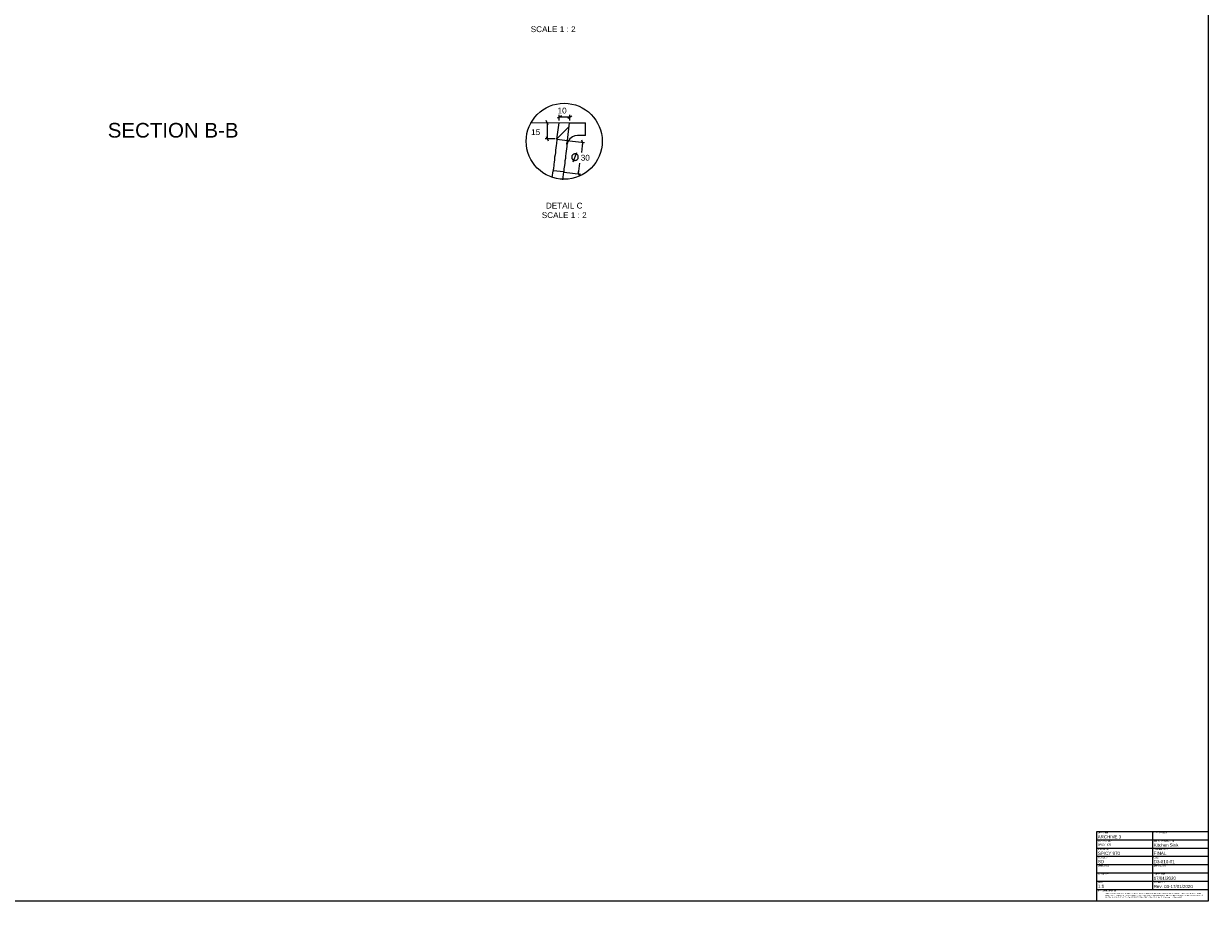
# Model space of a CAD drawing. Header units: millimetres. Extents: x 311 to 2694, y -2066 to 503.
# Tile 5 of 7: x 1579 to 2694, y -1180 to -354. Entities that reach past the tile are written whole.
import ezdxf

# ---------------------------------------------------------------- set-up
doc = ezdxf.new("R2010")
doc.units = ezdxf.units.MM
for name, color, linetype in [('Capa 1', 7, 'Continuous'), ('DUPONT CARTIGLIO', 7, 'Continuous'), ('DUPONT CORIAN DIMENSIONS', 7, 'Continuous')]:
    doc.layers.add(name, color=color, linetype=linetype)
doc.styles.add('DUPONT SMALL TEXT', font='arial.ttf', dxfattribs={"height": 5})
doc.styles.get("Standard").update_dxf_attribs({"font": 'arial.ttf'})

msp = doc.modelspace()

# ---------------------------------------------------------------- linework, layer by layer
at = {"layer": 'Capa 1', "color": 8, "lineweight": 18, "true_color": 0x808080}
for points in [[(2072.6, -449.1), (2070.6, -445)], [(2085, -440.6), (2080.9, -442.7)], [(2082.9, -445.1), (2082.9, -439.6)], [(2082.9, -441.6), (2092.9, -441.6)], [(2090.9, -442.7), (2094.9, -440.6)], [(2092.9, -445.1), (2092.9, -439.6)], [(2071.6, -447.1), (2071.6, -461.5)], [(2079.1, -462.2), (2069.6, -462.2)], [(2070.6, -460.2), (2072.6, -464.3)], [(2071.6, -462.2), (2071.6, -461.5)], [(2092.6, -464.1), (2106.8, -465.8)], [(2104.8, -465.6), (2103.8, -475.1)], [(2105.6, -467.7), (2104.1, -463.5)], [(2100.9, -479.5), (2100.9, -479.2), (2100.8, -478.8), (2100.7, -478.5), (2100.6, -478.2), (2100.4, -477.8), (2100.2, -477.5), (2099.9, -477.3), (2099.7, -477), (2099.4, -476.8), (2099.1, -476.7), (2098.7, -476.6), (2098.4, -476.5), (2098, -476.4), (2097.7, -476.4), (2097.3, -476.5), (2097, -476.6), (2096.7, -476.6), (2096.3, -476.8), (2096, -477), (2095.8, -477.2), (2095.5, -477.4), (2095.3, -477.7), (2095, -478), (2094.9, -478.3), (2094.8, -478.7), (2094.7, -479), (2094.7, -479.4), (2094.7, -479.7), (2094.7, -480.1), (2094.8, -480.4), (2094.9, -480.7), (2095, -481.1), (2095.3, -481.3), (2095.5, -481.6), (2095.8, -481.9), (2096, -482.1), (2096.3, -482.3), (2096.7, -482.4), (2097, -482.5), (2097.3, -482.6), (2097.7, -482.6), (2098, -482.6), (2098.4, -482.5), (2098.7, -482.5), (2099.1, -482.3), (2099.4, -482.2), (2099.7, -482), (2099.9, -481.8), (2100.2, -481.5), (2100.4, -481.2), (2100.6, -480.9), (2100.7, -480.6), (2100.8, -480.2), (2100.9, -479.9), (2100.9, -479.5)], [(2096, -484), (2099.6, -475.1)], [(2101.2, -495.2), (2102.4, -485.3)], [(2087.7, -493.6), (2103.2, -495.5)], [(2100.4, -493.1), (2102, -497.4)]]:
    msp.add_lwpolyline(points, dxfattribs=at)
at = {"layer": 'Capa 1', "lineweight": 25}
for points in [[(2055.8, -446.9), (2092.7, -447.1)], [(2080.7, -462.6), (2082.7, -447.1)], [(2090.6, -463.8), (2092.7, -447.1)], [(2092.7, -447.1), (2093.2, -447.1), (2095, -447.1), (2097.7, -447.1), (2101.4, -447.1), (2104.4, -447.1), (2107.7, -447.1)], [(2107.7, -459.2), (2107.7, -447.1)], [(2080.7, -462.6), (2080.7, -462.8), (2080.7, -463.3), (2080.5, -464.2), (2080.4, -465.4), (2080.2, -466.8), (2080, -468.6), (2079.8, -470.7), (2079.5, -472.8), (2079.3, -475.1), (2079, -477.4), (2078.6, -479.7), (2078.4, -482), (2078.1, -484.1), (2077.9, -486.2), (2077.7, -488), (2077.5, -489.4), (2077.4, -490.6), (2077.2, -491.5), (2077.2, -492), (2077.2, -492.4)], [(2080.7, -462.6), (2090.6, -463.8)], [(2090.2, -467.9), (2090.1, -469.6), (2089.7, -471.8), (2089.5, -473.9), (2089.2, -476.2), (2088.8, -478.5), (2088.7, -480.8), (2088.3, -483), (2088.1, -485.3), (2087.8, -487.3), (2087.6, -489), (2087.4, -490.6), (2087.2, -491.9), (2087.2, -492.7), (2087.1, -493.3), (2087.1, -493.5)], [(2090.2, -467.2), (2090.2, -466.3), (2090.4, -465.8), (2090.4, -465.1), (2090.6, -464.7), (2090.6, -464.2), (2090.6, -464), (2090.6, -463.8)], [(2090.4, -467.2), (2090.2, -467.9)], [(2090.4, -467.2), (2090.2, -467.2)], [(2100.1, -459.2), (2097.7, -459.4), (2095.4, -460.3), (2092.9, -462.4), (2091.1, -464.9), (2090.6, -465.9), (2090.4, -467.2)], [(2107.7, -459.2), (2103.6, -459.2), (2100.1, -459.2)], [(2076.4, -498.6), (2077.2, -492.4)], [(2087.1, -493.5), (2077.2, -492.4)], [(2086.2, -500.8), (2087.1, -493.5)]]:
    msp.add_lwpolyline(points, dxfattribs=at)
at = {"layer": 'Capa 1', "lineweight": 18}
msp.add_lwpolyline([(2092.2, -450.6), (2080.9, -462.1)], dxfattribs=at)
at = {"layer": 'DUPONT CARTIGLIO'}
for p, q in [((2641.7, -1114.4), (2641.7, -1168.9)), ((2589.2, -1122.2), (2694.2, -1122.2)), ((2589.2, -1130), (2694.2, -1130)), ((2589.2, -1137.8), (2694.2, -1137.8)), ((2589.2, -1145.6), (2694.2, -1145.6)), ((2589.2, -1153.4), (2694.2, -1153.4)), ((2589.2, -1161.2), (2694.2, -1161.2)), ((2589.2, -1168.9), (2694.2, -1168.9))]:
    msp.add_line(p, q, dxfattribs=at)
msp.add_lwpolyline([(310.8, 503.3), (2694.2, 503.3), (2694.2, -1180.1), (310.8, -1180.1), (310.8, 503.3)], dxfattribs=at)
msp.add_lwpolyline([(2589.2, -1114.4), (2694.2, -1114.4), (2694.2, -1180.1), (2589.2, -1180.1)], close=True, dxfattribs=at)
at = {"layer": 'DUPONT CORIAN DIMENSIONS', "color": 7}
msp.add_circle((2087.6, -464.6), 35.8, dxfattribs=at)

# ---------------------------------------------------------------- texts
at = {"insert": (2590.2, -1126), "char_height": 1.7, "width": 81.107, "attachment_point": 1}
msp.add_mtext('SPICY_970', dxfattribs=at)
at = {"layer": 'Capa 1', "attachment_point": 5}
for s, insert, char_height in [('SCALE 1 : 2', (2077.2, -359.1), 5.495), ('SECTION B-B', (1719.3, -454.3), 13.8), ('DETAIL C', (2087.6, -525.2), 5.49), ('SCALE 1 : 2', (2087.6, -534.2), 5.495)]:
    msp.add_mtext(s, dxfattribs=dict(at, insert=insert, char_height=char_height))
at = {"layer": 'Capa 1', "color": 250, "true_color": 0x333333, "char_height": 5.495, "attachment_point": 7}
for s, insert in [('{\\fArial Unicode MS|b0|i0|c0|p34;\\W1.00024; 10 }', (2079.2, -438.5)), ('\\fArial Unicode MS|b0|i0|c0|p34;\\W1.00024; 15 ', (2054.3, -458.8)), ('{\\fArial Unicode MS|b0|i0|c0|p34;\\W1.00024;30 }', (2103.2, -482.9))]:
    msp.add_mtext(s, dxfattribs=dict(at, insert=insert))
at = {"layer": 'DUPONT CARTIGLIO', "attachment_point": 1, "style": 'DUPONT SMALL TEXT'}
for s, width, insert, char_height in [('ARCHIVE NBR:', 20.592, (2590.3, -1115.2), 1), ('CUSTOMER NAME:', 20.592, (2642.8, -1115.2), 1), ('ARCHIVE 3', 94.033, (2590, -1117.9), 3), ('FILE NAME/FORMAT:', 20.592, (2590.3, -1123), 1), ('APPLICATION/DESCRIPTION:', 20.592, (2642.8, -1123), 1), ('Kitchen Sink', 94.033, (2642.8, -1125.7), 3), ('MODEL NAME:', 20.592, (2590.3, -1130.8), 1), ('SPICY 970 ', 94.033, (2590.3, -1133.5), 3), ('DOCUMENT STATUS:', 20.592, (2642.8, -1130.8), 1), ('FINAL', 94.033, (2642.8, -1133.5), 3), ('APPROVED BY:', 20.592, (2590.3, -1146.4), 1), ('CREATED BY:', 20.592, (2590.3, -1138.6), 1), ('SD', 94.033, (2590.3, -1141.3), 3), ('APPROVAL DATE:', 20.592, (2642.8, -1146.4), 1), ('CODE:', 20.592, (2642.8, -1138.6), 1), ('D3-810-01', 94.033, (2642.8, -1141.3), 3), ('LAUNCH DATE:', 20.592, (2590.3, -1154.2), 1), ('DATE OF ISSUE:', 20.592, (2642.8, -1154.2), 1), ('17/01/2020', 94.033, (2642.8, -1156.9), 3), ('SCALE:', 20.592, (2590.3, -1162), 1), ('DISCLAIMER/COPYRIGHT:', 20.592, (2590.3, -1169.8), 1), ('1:1', 94.033, (2590.3, -1164.4), 3), ('REV. NBR/DATE:', 20.592, (2642.8, -1162), 1), ('Rev. 03-17/01/2020', 94.033, (2642.8, -1164.7), 3)]:
    msp.add_mtext_dynamic_manual_height_columns(s, width=width, gutter_width=25, heights=[0], dxfattribs=dict(at, insert=insert, char_height=char_height))
at = {"layer": 'DUPONT CARTIGLIO', "color": 1, "insert": (2591.5, -1172.4), "char_height": 1, "attachment_point": 1, "style": 'DUPONT SMALL TEXT'}
msp.add_mtext_dynamic_manual_height_columns("\\pl6;{\\fArial|b0|i1|c0|p34;\\C256;THIS DRAWING HAS BEEN FURNISHED BY DU PONT DE NEMOURS INC. THE INFORMATION AND KNOW-HOW THEREON MAY NOT BE USED NOR THE DRAWING REPRODUCED WITHOUT THE WRITTEN PERMISSION OF DU PONT DE NEMOURS INC. ALL REPRODUCTIONS IN WHOLE OR IN PART, INCLUDING VENDOR'S SHOP DRAWINGS, SHALL BEAR OR REFER TO THIS STAMP}", width=97.397, gutter_width=25, heights=[0], dxfattribs=at)

doc.saveas('drawing.dxf')
